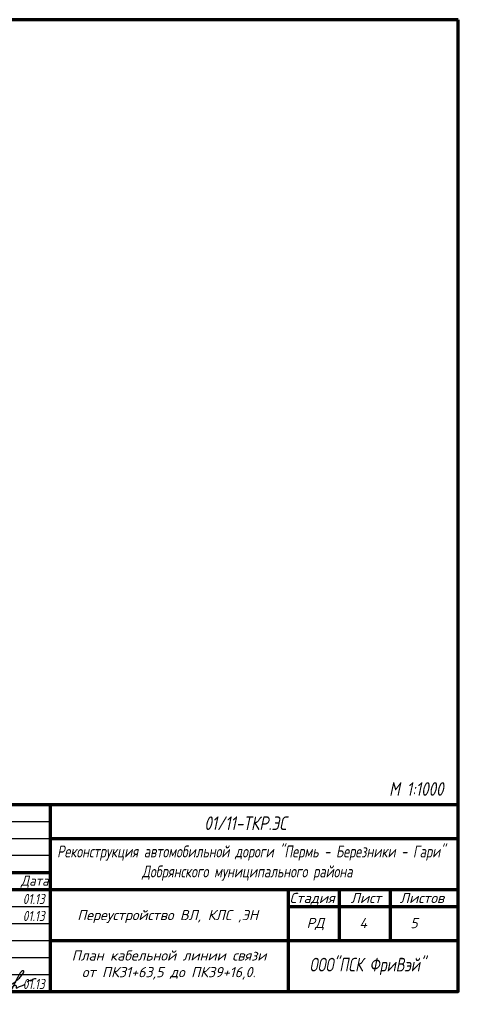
# Model space of a CAD drawing. Header units: millimetres. Extents: x -10 to 1169, y 1 to 1686.
# Tile 121 of 224: x 1027 to 1156, y 351 to 641. Entities that reach past the tile are written whole.
import ezdxf
from ezdxf.enums import TextEntityAlignment as Align

# ---------------------------------------------------------------- set-up
doc = ezdxf.new("R2010")
doc.units = ezdxf.units.MM
doc.layers.add('Листы', color=7, linetype='Continuous')
doc.styles.add('GPR', font='isocpeui.ttf', dxfattribs={"width": 0.8})
doc.styles.add('ГОСТ', font='isocpeui.ttf', dxfattribs={"height": 1.25})

# ---------------------------------------------------------------- blocks, each defined once
blk = doc.blocks.new('A$C14F24BE0')
at = {"lineweight": 30, "true_color": 0x0718b0}
blk.add_hatch(color=164, dxfattribs=at).paths.add_polyline_path([(2.59, -4.28, 1), (2.22, -4.28, 1)])
at = {"color": 164, "lineweight": 30, "true_color": 0x0718b0}
blk.add_line((0.23, -3.77), (2.15, -3.46), dxfattribs=at)
blk.add_circle((2.41, -4.28), 0.188, dxfattribs=at)
for points, knots in [([(-0.49, -3.72), (-0.4, -3.67), (-0.51, -3.26), (-1.23, -3.39), (-1.36, -4.15), (-1.69, -4.88), (-1.23, -5.5), (-0.44, -5.64), (0.2, -5.09), (0.57, -4.33), (0.54, -3.38), (0.5, -2.43), (0.63, -1.37), (1.37, -0.6), (2.2, 0.02), (2.73, 0.41), (2.92, 0.9), (2.57, 0.9), (2.59, 0.63), (2.47, 0.2), (2.22, -1.02), (1.82, -2.53), (1.51, -3.77), (1.4, -4.2)], [0, 0, 0, 0, 0.31279, 0.75166, 1.67129, 2.412495, 2.97956, 3.712448, 4.564632, 5.298338, 6.207276, 7.322922, 8.192226, 9.305227, 10.401145, 11.26622, 11.411446, 11.655096, 11.818609, 12.118108, 13.018743, 15.498507, 16.84405, 16.84405, 16.84405, 16.84405]), ([(6.77, 0.11), (6.76, 0.07), (6.73, -0.05), (6.74, -0.26), (6.95, -0.27), (7.15, -0.16), (7.12, 0.17), (6.85, 0.42), (6.2, 0.43), (5.61, -0.6), (5.24, -1.66), (4.83, -2.72), (4.92, -3.26), (4.94, -3.78), (5.56, -3.51), (6.12, -3.4), (6.78, -3.01), (7.25, -2.99), (7.43, -2.78), (7.27, -2.69), (7.14, -2.97), (7.03, -3.16), (6.94, -3.44), (7.19, -3.67), (7.69, -3.49), (8.14, -3.24), (8.59, -3), (8.8, -2.75), (8.98, -2.54), (8.76, -2.33), (8.62, -2.69), (8.51, -2.93), (8.48, -3.28), (8.82, -3.47), (9.28, -3.21), (9.87, -2.98), (10.27, -2.66), (10.67, -2.44), (10.51, -2.17), (10.3, -2.43), (10.18, -2.64), (10.03, -3.05), (10.56, -3.26), (11.12, -2.88), (11.7, -2.84), (12.08, -2.51), (11.85, -2.28), (11.43, -2.32), (11.57, -2.76), (11.34, -3.01), (11.54, -3.26), (11.93, -3), (12.42, -2.95), (12.75, -2.65), (13.32, -2.45), (12.88, -2.21), (12.76, -2.54), (12.68, -2.85), (13.05, -2.97), (13.47, -2.83), (14.22, -2.43), (15.07, -1.68), (16.11, -0.82), (16.75, 0.01), (17.11, 0.62), (17.14, 0.97), (16.98, 1.19), (16.59, 1.05), (16.17, 0.62), (15.66, -0.17), (15.12, -1.23), (14.28, -2.85), (13.34, -4.76), (12.36, -6.43), (11.67, -7.42), (11.47, -8.1), (11.25, -8.39), (11.12, -8.81), (10.9, -8.35), (11.33, -7.66), (11.76, -6.37), (12.54, -5.08), (13.32, -4.13), (13.8, -3.57), (14.22, -3.31), (14.52, -3.13), (14.9, -3.14), (14.87, -3.51), (14.86, -3.73), (14.92, -4.17), (15.59, -3.55), (16.14, -3.46), (16.83, -3.22), (17.2, -2.96), (17.39, -2.82)], [0, 0, 0, 0, 0.153221, 0.357613, 0.493352, 0.692414, 0.989555, 1.291204, 1.742475, 2.730709, 4.388355, 5.38085, 5.890004, 6.210585, 6.551316, 7.411083, 8.194482, 8.718166, 8.790248, 8.89267, 9.06287, 9.519825, 9.702443, 9.829766, 10.435215, 11.015499, 11.49759, 11.887822, 12.060708, 12.208429, 12.520036, 12.814383, 13.166868, 13.362181, 13.847388, 14.598378, 15.26698, 15.529718, 15.699557, 15.900859, 16.243469, 16.632814, 16.858518, 17.69493, 18.466617, 18.679008, 18.929614, 19.198499, 19.673231, 19.908465, 20.088794, 20.397375, 21.067588, 21.542627, 21.930537, 22.170782, 22.471297, 22.757892, 23.004436, 23.42, 24.091694, 25.523516, 26.827085, 28.102709, 28.675735, 28.89724, 29.125716, 29.34922, 29.98644, 30.948008, 32.136516, 33.563641, 36.408284, 38.532782, 39.355909, 40.072242, 40.473339, 40.729918, 40.841553, 41.667047, 43.020408, 44.981349, 46.112506, 46.72121, 47.181361, 47.566749, 47.800475, 48.112253, 48.4229, 48.579857, 49.244021, 49.968175, 50.605834, 51.320527, 51.320527, 51.320527, 51.320527]), ([(18.13, -2.16), (18.35, -2.03), (18.77, -1.77), (19.66, -1.46), (20.3, -1.14), (20.76, -1.14)], [0, 0, 0, 0, 0.757468, 1.46659, 2.831229, 2.831229, 2.831229, 2.831229])]:
    blk.add_open_spline(points, degree=3, knots=knots, dxfattribs=at)

msp = doc.modelspace()

# ---------------------------------------------------------------- linework, layer by layer
at = {"layer": 'Листы', "color": 0, "linetype": 'Continuous', "lineweight": 70}
for p, q in [((970.72418, 410.00582), (1155.72418, 410.00582)), ((1035.72418, 355.00582), (1035.72418, 410.00582)), ((1035.72418, 400.00582), (1155.72418, 400.00582)), ((970.72418, 390.00582), (1035.72418, 390.00582)), ((970.72418, 385.00582), (1155.72418, 385.00582)), ((1105.72418, 355.00582), (1105.72418, 385.00582)), ((1120.72418, 370.00582), (1120.72418, 385.00582)), ((1135.72418, 370.00582), (1135.72418, 385.00582)), ((1105.72418, 380.00582), (1155.72418, 380.00582)), ((1035.72418, 370.00582), (1155.72418, 370.00582)), ((970.72418, 355.00582), (1155.72418, 355.00582))]:
    msp.add_line(p, q, dxfattribs=at)
at = {"layer": 'Листы', "color": 0}
for p, q in [((1155.72418, 355.00582), (1155.72418, 410.00582)), ((970.72418, 405.00582), (1035.72418, 405.00582)), ((970.72418, 400.00582), (1035.72418, 400.00582)), ((1035.72418, 395.00582), (970.72418, 395.0017)), ((970.72418, 380.00582), (1035.72418, 380.00582)), ((970.72418, 375.00582), (1035.72418, 375.00582)), ((970.72418, 370.00582), (1035.72418, 370.00582)), ((970.72418, 365.00582), (1035.72418, 365.00582)), ((970.72418, 360.00582), (1035.72418, 360.00582))]:
    msp.add_line(p, q, dxfattribs=at)
at = {"layer": 'Листы', "lineweight": 70, "ltscale": 200}
msp.add_lwpolyline([(1155.72418, 640.88588), (190.70556, 640.88588), (190.70556, 355.00582), (1155.72418, 355.00582)], close=True, dxfattribs=at)

# ---------------------------------------------------------------- block references
at = {"layer": 'Листы', "color": 0}
msp.add_blockref('A$C14F24BE0', (1010.72418, 360.00582), dxfattribs=at)

# ---------------------------------------------------------------- texts
at = {"layer": 'Листы', "color": 0, "lineweight": -3, "style": 'ГОСТ'}
for s, height, width, p in [('М 1:1000', 4, 0.8, (1135.35306, 412.60087)), ('01/11-ТКР.ЭС', 4, 0.8, (1080.97093, 402.52974)), ('Реконструкция автомобильной дороги "Пермь - Березники - Гари"', 3.5, 0.75, (1037.66935, 394.46395)), ('Добрянского муниципального района', 3.5, 0.75, (1062.64199, 388.58437)), ('Дата', 3, 0.9, (1027.0008, 386.12967)), ('01.13', 3, 0.8, (1027.56906, 380.74082)), ('01.13', 3, 0.8, (1027.56906, 375.74082)), ('ООО"ПСК ФриВэй" ', 4, 0.75, (1111.9377, 360.92738)), ('01.13', 3, 0.8, (1027.56906, 355.74082))]:
    msp.add_text(s, height=height, dxfattribs=dict(at, width=width)).set_placement(p)
for s, p in [('Стадия', (1106.07701, 381.04056)), ('Лист  ', (1124.04701, 381.04535)), ('Листов', (1138.50559, 381.04056)), ('Переустройство ВЛ, КЛС ,ЭН', (1043.58963, 376.01107)), ('РД', (1111.07699, 373.67496)), ('4', (1126.59997, 373.65257)), ('5', (1141.59997, 373.65257))]:
    msp.add_text(s, height=3, dxfattribs=at).set_placement(p)
at = {"layer": 'Листы', "color": 0, "linetype": 'ByBlock', "style": 'GPR'}
for s, p in [('План кабельной линии связи', (1070.60499, 364.12592)), ('от ПК31+63,5 до ПК39+16,0.', (1070.50318, 359.22551))]:
    msp.add_text(s, height=3, dxfattribs=at).set_placement(p, align=Align.CENTER)

doc.saveas('drawing.dxf')
